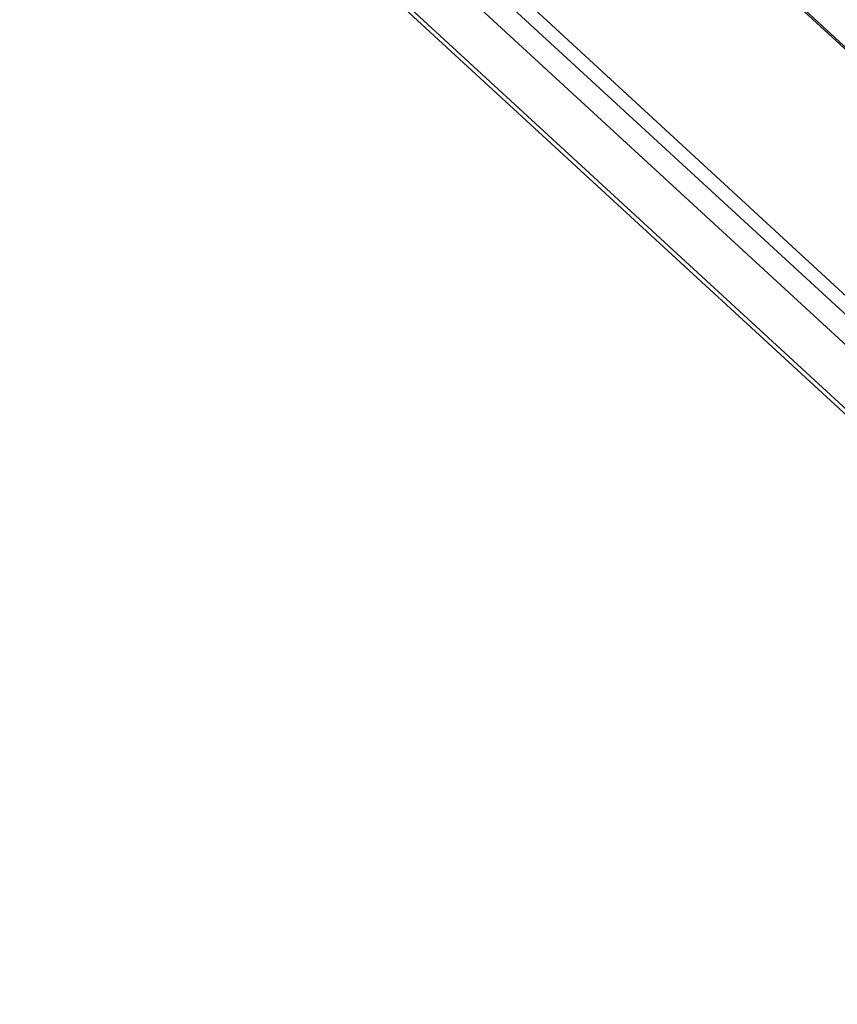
# Model space of a CAD drawing. Extents: x 0 to 840, y 0 to 594.
# Tile 38 of 84: x 661 to 677, y 418 to 437. Entities that reach past the tile are written whole.
import ezdxf

# ---------------------------------------------------------------- set-up
doc = ezdxf.new("R2010")
doc.units = 0
doc.header["$LTSCALE"] = 25.4
doc.header["$MEASUREMENT"] = 0
doc.layers.get('0').update_dxf_attribs({"linetype": 'CONTINUOUS'})

msp = doc.modelspace()

# ---------------------------------------------------------------- linework, layer by layer
at = {"color": 9, "linetype": 'Continuous'}
for p, q in [((656.74, 450.717), (691.261, 418.926)), ((656.564, 450.5), (691.086, 418.709)), ((692.977, 422.166), (662.302, 450.414)), ((689.421, 418.398), (657.938, 447.391))]:
    msp.add_line(p, q, dxfattribs=at)
at = {"color": 7, "linetype": 'Continuous'}
for p, q in [((691.034, 418.168), (656.499, 449.972)), ((689.463, 418.248), (657.999, 447.223))]:
    msp.add_line(p, q, dxfattribs=at)
msp.add_lwpolyline([(693.026, 422.163), (662.351, 450.412), (662.35, 450.412), (662.349, 450.413), (662.348, 450.414), (662.347, 450.415), (662.347, 450.415), (662.346, 450.416), (662.346, 450.417), (662.346, 450.417), (662.346, 450.417), (662.345, 450.418), (662.345, 450.418)], dxfattribs=at)

doc.saveas('drawing.dxf')
